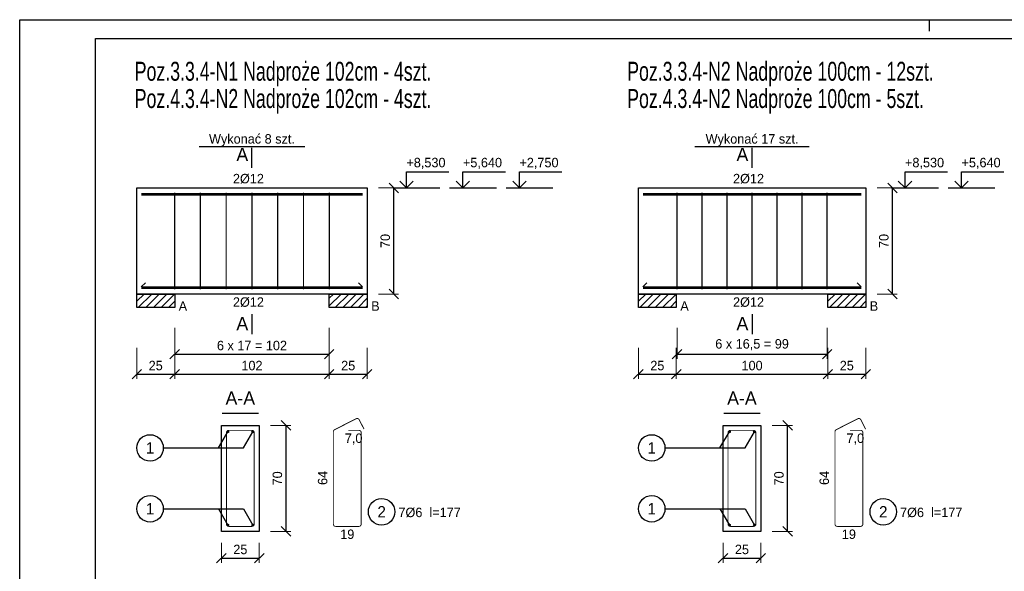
# Model space of a CAD drawing. Header units: millimetres. Extents: x -5773 to -2898, y -9833 to -1081.
# Tile 7 of 53: x -3948 to -3299, y -8462 to -8098. Entities that reach past the tile are written whole.
import ezdxf
from ezdxf.enums import TextEntityAlignment as Align

# ---------------------------------------------------------------- set-up
doc = ezdxf.new("R2010")
doc.units = ezdxf.units.MM
doc.header["$LTSCALE"] = 25
for name, color, linetype in [('BA_pdz', 2, 'Continuous'), ('BA_ram', 2, 'Continuous'), ('BA_txg', 3, 'Continuous')]:
    doc.layers.add(name, color=color, linetype=linetype)
doc.styles.add('BIKTG', font='bikromsw.shx', dxfattribs={"width": 0.85})
doc.styles.add('SPECBUD_TXT', font='txt')
doc.dimstyles.new('SPECBUD', dxfattribs={"dimscale": 25, "dimtxt": 0.25, "dimasz": 0.25, "dimexe": 0.125, "dimexo": 0.3, "dimgap": 0.1, "dimtad": 1, "dimdec": 0, "dimzin": 0, "dimtxsty": 'SPECBUD_TXT', "dimblk": 'OBLIQUE', "dimblk1": 'OBLIQUE', "dimblk2": 'OBLIQUE', "dimcen": 0.1, "dimclrt": 2, "dimadec": 0, "dimazin": 0, "dimtfac": 1, "dimtdec": 4, "dimtofl": 0, "dimtmove": 0, "dimatfit": 3, "dimfxl": 0.7, "dimfxlon": 1, "dimtolj": 1, "dimtzin": 0, "dimlwe": 0, "dimarcsym": 0})
pattern_1 = [(45, (-3548.884, -8157.566), (2.5, -2.5), [])]
pattern_2 = [(45, (-3879.8477, -8157.566), (2.5, -2.5), [])]

# ---------------------------------------------------------------- blocks, each defined once
blk = doc.blocks.new('_OBLIQUE')
at = {"color": 0, "lineweight": -2}
blk.add_line((-0.5, -0.5), (0.5, 0.5), dxfattribs=at)
blk = doc.blocks.new('*D498')
at = {"color": 0, "lineweight": 0, "ltscale": 125}
for p, q in [((-3382.54, -8208.9), (-3369.26, -8208.9)), ((-3382.54, -8278.9), (-3369.26, -8278.9))]:
    blk.add_line(p, q, dxfattribs=at)
at = {"color": 0, "lineweight": -2, "ltscale": 125}
blk.add_line((-3372.38, -8278.9), (-3372.38, -8208.9), dxfattribs=at)
at = {"layer": 'Defpoints', "color": 0}
for p in [(-3390.04, -8208.9), (-3372.38, -8208.9), (-3390.04, -8278.9)]:
    blk.add_point(p, dxfattribs=at)
at = {"color": 0, "lineweight": -2, "xscale": 6.25, "yscale": 6.25, "zscale": 6.25}
for p, rotation in [((-3372.38, -8208.9), 90), ((-3372.38, -8278.9), 270)]:
    blk.add_blockref('_OBLIQUE', p, dxfattribs=dict(at, rotation=rotation))
at = {"color": 2, "insert": (-3378.08, -8243.9), "char_height": 6.25, "attachment_point": 5, "rotation": 90, "style": 'SPECBUD_TXT'}
blk.add_mtext('\\A1;70', dxfattribs=at)
blk = doc.blocks.new('*D499')
at = {"color": 0, "lineweight": 0, "ltscale": 125}
for p, q in [((-3540.04, -8314.38), (-3540.04, -8335)), ((-3515.04, -8314.38), (-3515.04, -8335))]:
    blk.add_line(p, q, dxfattribs=at)
at = {"color": 0, "lineweight": -2, "ltscale": 125}
blk.add_line((-3540.04, -8331.88), (-3515.04, -8331.88), dxfattribs=at)
at = {"layer": 'Defpoints', "color": 0}
for p in [(-3540.04, -8278.9), (-3515.04, -8278.9), (-3515.04, -8331.88)]:
    blk.add_point(p, dxfattribs=at)
at = {"color": 0, "lineweight": -2, "xscale": 6.25, "yscale": 6.25, "zscale": 6.25, "rotation": 180}
blk.add_blockref('_OBLIQUE', (-3540.04, -8331.88), dxfattribs=at)
at = {"color": 0, "lineweight": -2, "xscale": 6.25, "yscale": 6.25, "zscale": 6.25}
blk.add_blockref('_OBLIQUE', (-3515.04, -8331.88), dxfattribs=at)
at = {"color": 2, "insert": (-3527.54, -8326.18), "char_height": 6.25, "attachment_point": 5, "style": 'SPECBUD_TXT'}
blk.add_mtext('\\A1;25', dxfattribs=at)
blk = doc.blocks.new('*D500')
at = {"color": 0, "lineweight": 0, "ltscale": 125}
for p, q in [((-3515.04, -8314.38), (-3515.04, -8335)), ((-3415.04, -8314.38), (-3415.04, -8335))]:
    blk.add_line(p, q, dxfattribs=at)
at = {"color": 0, "lineweight": -2, "ltscale": 125}
blk.add_line((-3515.04, -8331.88), (-3415.04, -8331.88), dxfattribs=at)
at = {"layer": 'Defpoints', "color": 0}
for p in [(-3515.04, -8278.9), (-3415.04, -8278.9), (-3415.04, -8331.88)]:
    blk.add_point(p, dxfattribs=at)
at = {"color": 0, "lineweight": -2, "xscale": 6.25, "yscale": 6.25, "zscale": 6.25, "rotation": 180}
blk.add_blockref('_OBLIQUE', (-3515.04, -8331.88), dxfattribs=at)
at = {"color": 0, "lineweight": -2, "xscale": 6.25, "yscale": 6.25, "zscale": 6.25}
blk.add_blockref('_OBLIQUE', (-3415.04, -8331.88), dxfattribs=at)
at = {"color": 2, "insert": (-3465.04, -8326.18), "char_height": 6.25, "attachment_point": 5, "style": 'SPECBUD_TXT'}
blk.add_mtext('\\A1;100', dxfattribs=at)
blk = doc.blocks.new('*D501')
at = {"color": 0, "lineweight": 0, "ltscale": 125}
for p, q in [((-3415.04, -8314.38), (-3415.04, -8335)), ((-3390.04, -8314.38), (-3390.04, -8335))]:
    blk.add_line(p, q, dxfattribs=at)
at = {"color": 0, "lineweight": -2, "ltscale": 125}
blk.add_line((-3415.04, -8331.88), (-3390.04, -8331.88), dxfattribs=at)
at = {"layer": 'Defpoints', "color": 0}
for p in [(-3415.04, -8278.9), (-3390.04, -8278.9), (-3390.04, -8331.88)]:
    blk.add_point(p, dxfattribs=at)
at = {"color": 0, "lineweight": -2, "xscale": 6.25, "yscale": 6.25, "zscale": 6.25, "rotation": 180}
blk.add_blockref('_OBLIQUE', (-3415.04, -8331.88), dxfattribs=at)
at = {"color": 0, "lineweight": -2, "xscale": 6.25, "yscale": 6.25, "zscale": 6.25}
blk.add_blockref('_OBLIQUE', (-3390.04, -8331.88), dxfattribs=at)
at = {"color": 2, "insert": (-3402.54, -8326.18), "char_height": 6.25, "attachment_point": 5, "style": 'SPECBUD_TXT'}
blk.add_mtext('\\A1;25', dxfattribs=at)
blk = doc.blocks.new('*D502')
at = {"color": 0, "lineweight": 0, "ltscale": 125}
for p, q in [((-3514.54, -8301.14), (-3514.54, -8321.76)), ((-3415.54, -8301.14), (-3415.54, -8321.76))]:
    blk.add_line(p, q, dxfattribs=at)
at = {"color": 0, "lineweight": -2, "ltscale": 125}
blk.add_line((-3514.54, -8318.64), (-3415.54, -8318.64), dxfattribs=at)
at = {"layer": 'Defpoints', "color": 0}
for p in [(-3514.54, -8278.9), (-3415.54, -8278.9), (-3415.54, -8318.64)]:
    blk.add_point(p, dxfattribs=at)
at = {"color": 0, "lineweight": -2, "xscale": 6.25, "yscale": 6.25, "zscale": 6.25, "rotation": 180}
blk.add_blockref('_OBLIQUE', (-3514.54, -8318.64), dxfattribs=at)
at = {"color": 0, "lineweight": -2, "xscale": 6.25, "yscale": 6.25, "zscale": 6.25}
blk.add_blockref('_OBLIQUE', (-3415.54, -8318.64), dxfattribs=at)
at = {"color": 2, "insert": (-3465.04, -8312.38), "char_height": 6.25, "attachment_point": 5, "style": 'SPECBUD_TXT'}
blk.add_mtext('\\A1;6 x 16,5 = 99', dxfattribs=at)
blk = doc.blocks.new('*D503')
at = {"color": 0, "lineweight": 0, "ltscale": 125}
for p, q in [((-3451.72, -8365.61), (-3438.44, -8365.61)), ((-3451.72, -8435.61), (-3438.44, -8435.61))]:
    blk.add_line(p, q, dxfattribs=at)
at = {"color": 0, "lineweight": -2, "ltscale": 125}
blk.add_line((-3441.56, -8435.61), (-3441.56, -8365.61), dxfattribs=at)
at = {"layer": 'Defpoints', "color": 0}
for p in [(-3459.22, -8365.61), (-3441.56, -8365.61), (-3459.22, -8435.61)]:
    blk.add_point(p, dxfattribs=at)
at = {"color": 0, "lineweight": -2, "xscale": 6.25, "yscale": 6.25, "zscale": 6.25}
for p, rotation in [((-3441.56, -8365.61), 90), ((-3441.56, -8435.61), 270)]:
    blk.add_blockref('_OBLIQUE', p, dxfattribs=dict(at, rotation=rotation))
at = {"color": 2, "insert": (-3447.26, -8400.61), "char_height": 6.25, "attachment_point": 5, "rotation": 90, "style": 'SPECBUD_TXT'}
blk.add_mtext('\\A1;70', dxfattribs=at)
blk = doc.blocks.new('*D504')
at = {"color": 0, "lineweight": 0, "ltscale": 125}
for p, q in [((-3484.22, -8443.11), (-3484.22, -8456.39)), ((-3459.22, -8443.11), (-3459.22, -8456.39))]:
    blk.add_line(p, q, dxfattribs=at)
at = {"color": 0, "lineweight": -2, "ltscale": 125}
blk.add_line((-3484.22, -8453.27), (-3459.22, -8453.27), dxfattribs=at)
at = {"layer": 'Defpoints', "color": 0}
for p in [(-3484.22, -8435.61), (-3459.22, -8435.61), (-3459.22, -8453.27)]:
    blk.add_point(p, dxfattribs=at)
at = {"color": 0, "lineweight": -2, "xscale": 6.25, "yscale": 6.25, "zscale": 6.25, "rotation": 180}
blk.add_blockref('_OBLIQUE', (-3484.22, -8453.27), dxfattribs=at)
at = {"color": 0, "lineweight": -2, "xscale": 6.25, "yscale": 6.25, "zscale": 6.25}
blk.add_blockref('_OBLIQUE', (-3459.22, -8453.27), dxfattribs=at)
at = {"color": 2, "insert": (-3471.72, -8447.57), "char_height": 6.25, "attachment_point": 5, "style": 'SPECBUD_TXT'}
blk.add_mtext('\\A1;25', dxfattribs=at)
blk = doc.blocks.new('*D512')
at = {"color": 0, "lineweight": 0, "ltscale": 125}
for p, q in [((-3711.51, -8208.9), (-3698.22, -8208.9)), ((-3711.51, -8278.9), (-3698.22, -8278.9))]:
    blk.add_line(p, q, dxfattribs=at)
at = {"color": 0, "lineweight": -2, "ltscale": 125}
blk.add_line((-3701.35, -8278.9), (-3701.35, -8208.9), dxfattribs=at)
at = {"layer": 'Defpoints', "color": 0}
for p in [(-3719.01, -8208.9), (-3701.35, -8208.9), (-3719.01, -8278.9)]:
    blk.add_point(p, dxfattribs=at)
at = {"color": 0, "lineweight": -2, "xscale": 6.25, "yscale": 6.25, "zscale": 6.25}
for p, rotation in [((-3701.35, -8208.9), 90), ((-3701.35, -8278.9), 270)]:
    blk.add_blockref('_OBLIQUE', p, dxfattribs=dict(at, rotation=rotation))
at = {"color": 2, "insert": (-3707.04, -8243.9), "char_height": 6.25, "attachment_point": 5, "rotation": 90, "style": 'SPECBUD_TXT'}
blk.add_mtext('\\A1;70', dxfattribs=at)
blk = doc.blocks.new('*D513')
at = {"color": 0, "lineweight": 0, "ltscale": 125}
for p, q in [((-3871.01, -8314.38), (-3871.01, -8335)), ((-3846.01, -8314.38), (-3846.01, -8335))]:
    blk.add_line(p, q, dxfattribs=at)
at = {"color": 0, "lineweight": -2, "ltscale": 125}
blk.add_line((-3871.01, -8331.88), (-3846.01, -8331.88), dxfattribs=at)
at = {"layer": 'Defpoints', "color": 0}
for p in [(-3871.01, -8278.9), (-3846.01, -8278.9), (-3846.01, -8331.88)]:
    blk.add_point(p, dxfattribs=at)
at = {"color": 0, "lineweight": -2, "xscale": 6.25, "yscale": 6.25, "zscale": 6.25, "rotation": 180}
blk.add_blockref('_OBLIQUE', (-3871.01, -8331.88), dxfattribs=at)
at = {"color": 0, "lineweight": -2, "xscale": 6.25, "yscale": 6.25, "zscale": 6.25}
blk.add_blockref('_OBLIQUE', (-3846.01, -8331.88), dxfattribs=at)
at = {"color": 2, "insert": (-3858.51, -8326.18), "char_height": 6.25, "attachment_point": 5, "style": 'SPECBUD_TXT'}
blk.add_mtext('\\A1;25', dxfattribs=at)
blk = doc.blocks.new('*D514')
at = {"color": 0, "lineweight": 0, "ltscale": 125}
for p, q in [((-3846.01, -8314.38), (-3846.01, -8335)), ((-3744.01, -8314.38), (-3744.01, -8335))]:
    blk.add_line(p, q, dxfattribs=at)
at = {"color": 0, "lineweight": -2, "ltscale": 125}
blk.add_line((-3846.01, -8331.88), (-3744.01, -8331.88), dxfattribs=at)
at = {"layer": 'Defpoints', "color": 0}
for p in [(-3846.01, -8278.9), (-3744.01, -8278.9), (-3744.01, -8331.88)]:
    blk.add_point(p, dxfattribs=at)
at = {"color": 0, "lineweight": -2, "xscale": 6.25, "yscale": 6.25, "zscale": 6.25, "rotation": 180}
blk.add_blockref('_OBLIQUE', (-3846.01, -8331.88), dxfattribs=at)
at = {"color": 0, "lineweight": -2, "xscale": 6.25, "yscale": 6.25, "zscale": 6.25}
blk.add_blockref('_OBLIQUE', (-3744.01, -8331.88), dxfattribs=at)
at = {"color": 2, "insert": (-3795.01, -8326.18), "char_height": 6.25, "attachment_point": 5, "style": 'SPECBUD_TXT'}
blk.add_mtext('\\A1;102', dxfattribs=at)
blk = doc.blocks.new('*D515')
at = {"color": 0, "lineweight": 0, "ltscale": 125}
for p, q in [((-3744.01, -8314.38), (-3744.01, -8335)), ((-3719.01, -8314.38), (-3719.01, -8335))]:
    blk.add_line(p, q, dxfattribs=at)
at = {"color": 0, "lineweight": -2, "ltscale": 125}
blk.add_line((-3744.01, -8331.88), (-3719.01, -8331.88), dxfattribs=at)
at = {"layer": 'Defpoints', "color": 0}
for p in [(-3744.01, -8278.9), (-3719.01, -8278.9), (-3719.01, -8331.88)]:
    blk.add_point(p, dxfattribs=at)
at = {"color": 0, "lineweight": -2, "xscale": 6.25, "yscale": 6.25, "zscale": 6.25, "rotation": 180}
blk.add_blockref('_OBLIQUE', (-3744.01, -8331.88), dxfattribs=at)
at = {"color": 0, "lineweight": -2, "xscale": 6.25, "yscale": 6.25, "zscale": 6.25}
blk.add_blockref('_OBLIQUE', (-3719.01, -8331.88), dxfattribs=at)
at = {"color": 2, "insert": (-3731.51, -8326.18), "char_height": 6.25, "attachment_point": 5, "style": 'SPECBUD_TXT'}
blk.add_mtext('\\A1;25', dxfattribs=at)
blk = doc.blocks.new('*D516')
at = {"color": 0, "lineweight": 0, "ltscale": 125}
for p, q in [((-3846.01, -8301.14), (-3846.01, -8321.76)), ((-3744.01, -8301.14), (-3744.01, -8321.76))]:
    blk.add_line(p, q, dxfattribs=at)
at = {"color": 0, "lineweight": -2, "ltscale": 125}
blk.add_line((-3846.01, -8318.64), (-3744.01, -8318.64), dxfattribs=at)
at = {"layer": 'Defpoints', "color": 0}
for p in [(-3846.01, -8278.9), (-3744.01, -8278.9), (-3744.01, -8318.64)]:
    blk.add_point(p, dxfattribs=at)
at = {"color": 0, "lineweight": -2, "xscale": 6.25, "yscale": 6.25, "zscale": 6.25, "rotation": 180}
blk.add_blockref('_OBLIQUE', (-3846.01, -8318.64), dxfattribs=at)
at = {"color": 0, "lineweight": -2, "xscale": 6.25, "yscale": 6.25, "zscale": 6.25}
blk.add_blockref('_OBLIQUE', (-3744.01, -8318.64), dxfattribs=at)
at = {"color": 2, "insert": (-3795.01, -8312.94), "char_height": 6.25, "attachment_point": 5, "style": 'SPECBUD_TXT'}
blk.add_mtext('\\A1;6 x 17 = 102', dxfattribs=at)
blk = doc.blocks.new('*D517')
at = {"color": 0, "lineweight": 0, "ltscale": 125}
for p, q in [((-3782.69, -8365.61), (-3769.4, -8365.61)), ((-3782.69, -8435.61), (-3769.4, -8435.61))]:
    blk.add_line(p, q, dxfattribs=at)
at = {"color": 0, "lineweight": -2, "ltscale": 125}
blk.add_line((-3772.53, -8435.61), (-3772.53, -8365.61), dxfattribs=at)
at = {"layer": 'Defpoints', "color": 0}
for p in [(-3790.19, -8365.61), (-3772.53, -8365.61), (-3790.19, -8435.61)]:
    blk.add_point(p, dxfattribs=at)
at = {"color": 0, "lineweight": -2, "xscale": 6.25, "yscale": 6.25, "zscale": 6.25}
for p, rotation in [((-3772.53, -8365.61), 90), ((-3772.53, -8435.61), 270)]:
    blk.add_blockref('_OBLIQUE', p, dxfattribs=dict(at, rotation=rotation))
at = {"color": 2, "insert": (-3778.22, -8400.61), "char_height": 6.25, "attachment_point": 5, "rotation": 90, "style": 'SPECBUD_TXT'}
blk.add_mtext('\\A1;70', dxfattribs=at)
blk = doc.blocks.new('*D518')
at = {"color": 0, "lineweight": 0, "ltscale": 125}
for p, q in [((-3815.19, -8443.11), (-3815.19, -8456.39)), ((-3790.19, -8443.11), (-3790.19, -8456.39))]:
    blk.add_line(p, q, dxfattribs=at)
at = {"color": 0, "lineweight": -2, "ltscale": 125}
blk.add_line((-3815.19, -8453.27), (-3790.19, -8453.27), dxfattribs=at)
at = {"layer": 'Defpoints', "color": 0}
for p in [(-3815.19, -8435.61), (-3790.19, -8435.61), (-3790.19, -8453.27)]:
    blk.add_point(p, dxfattribs=at)
at = {"color": 0, "lineweight": -2, "xscale": 6.25, "yscale": 6.25, "zscale": 6.25, "rotation": 180}
blk.add_blockref('_OBLIQUE', (-3815.19, -8453.27), dxfattribs=at)
at = {"color": 0, "lineweight": -2, "xscale": 6.25, "yscale": 6.25, "zscale": 6.25}
blk.add_blockref('_OBLIQUE', (-3790.19, -8453.27), dxfattribs=at)
at = {"color": 2, "insert": (-3802.69, -8447.57), "char_height": 6.25, "attachment_point": 5, "style": 'SPECBUD_TXT'}
blk.add_mtext('\\A1;25', dxfattribs=at)

msp = doc.modelspace()

# ---------------------------------------------------------------- hatches: boundary and pattern name
at = {"ltscale": 125}
h = msp.add_hatch(dxfattribs=at)
h.set_pattern_fill('ANSI31', color=256, scale=2.5, style=0)
h.set_pattern_definition(pattern_2)
h.paths.add_polyline_path([(-3871.01, -8287.73), (-3871.01, -8278.9), (-3846.01, -8278.9), (-3846.01, -8287.73), (-3871.01, -8287.73)], is_closed=False)
h = msp.add_hatch(dxfattribs=at)
h.set_pattern_fill('ANSI31', color=256, scale=2.5, style=0)
h.set_pattern_definition(pattern_2)
h.paths.add_polyline_path([(-3744.01, -8287.73), (-3744.01, -8278.9), (-3719.01, -8278.9), (-3719.01, -8287.73), (-3744.01, -8287.73)], is_closed=False)
h = msp.add_hatch(dxfattribs=at)
h.set_pattern_fill('ANSI31', color=256, scale=2.5, style=0)
h.set_pattern_definition(pattern_1)
h.paths.add_polyline_path([(-3540.04, -8287.73), (-3540.04, -8278.9), (-3515.04, -8278.9), (-3515.04, -8287.73), (-3540.04, -8287.73)], is_closed=False)
h = msp.add_hatch(dxfattribs=at)
h.set_pattern_fill('ANSI31', color=256, scale=2.5, style=0)
h.set_pattern_definition(pattern_1)
h.paths.add_polyline_path([(-3415.04, -8287.73), (-3415.04, -8278.9), (-3390.04, -8278.9), (-3390.04, -8287.73), (-3415.04, -8287.73)], is_closed=False)

# ---------------------------------------------------------------- linework, layer by layer
at = {"color": 1, "linetype": 'Continuous', "ltscale": 125}
for p, q in [((-3829.82, -8181.5), (-3760.19, -8181.5)), ((-3795.01, -8195.65), (-3795.01, -8182.4)), ((-3502.71, -8181.5), (-3427.37, -8181.5)), ((-3465.04, -8195.65), (-3465.04, -8182.4)), ((-3701.93, -8208.9), (-3671.02, -8208.9)), ((-3664.64, -8208.9), (-3633.73, -8208.9)), ((-3627.35, -8208.9), (-3596.44, -8208.9)), ((-3372.96, -8208.9), (-3342.05, -8208.9)), ((-3335.67, -8208.9), (-3304.76, -8208.9)), ((-3868.01, -8274.1), (-3865.36, -8271.45)), ((-3868.01, -8274.1), (-3865.36, -8271.45)), ((-3722.01, -8274.1), (-3724.66, -8271.45)), ((-3722.01, -8274.1), (-3724.66, -8271.45)), ((-3537.04, -8274.1), (-3534.39, -8271.45)), ((-3537.04, -8274.1), (-3534.39, -8271.45)), ((-3393.04, -8274.1), (-3395.69, -8271.45)), ((-3393.04, -8274.1), (-3395.69, -8271.45)), ((-3795.01, -8292.15), (-3795.01, -8305.4)), ((-3465.04, -8292.15), (-3465.04, -8305.4)), ((-3814.66, -8357.66), (-3790.71, -8357.66)), ((-3483.69, -8357.66), (-3459.74, -8357.66))]:
    msp.add_line(p, q, dxfattribs=at)
for points in [[(-3697.52, -8204.48), (-3693.1, -8208.9), (-3688.68, -8204.48), (-3693.1, -8208.9), (-3693.1, -8198.3), (-3665.1, -8198.3)], [(-3660.23, -8204.48), (-3655.81, -8208.9), (-3651.39, -8204.48), (-3655.81, -8208.9), (-3655.81, -8198.3), (-3627.81, -8198.3)], [(-3622.94, -8204.48), (-3618.52, -8208.9), (-3614.1, -8204.48), (-3618.52, -8208.9), (-3618.52, -8198.3), (-3590.52, -8198.3)], [(-3368.55, -8204.48), (-3364.13, -8208.9), (-3359.71, -8204.48), (-3364.13, -8208.9), (-3364.13, -8198.3), (-3336.13, -8198.3)], [(-3331.26, -8204.48), (-3326.84, -8208.9), (-3322.42, -8204.48), (-3326.84, -8208.9), (-3326.84, -8198.3), (-3298.84, -8198.3)], [(-3871.01, -8287.73), (-3871.01, -8278.9), (-3846.01, -8278.9), (-3846.01, -8287.73)], [(-3744.01, -8287.73), (-3744.01, -8278.9), (-3719.01, -8278.9), (-3719.01, -8287.73)], [(-3540.04, -8287.73), (-3540.04, -8278.9), (-3515.04, -8278.9), (-3515.04, -8287.73)], [(-3415.04, -8287.73), (-3415.04, -8278.9), (-3390.04, -8278.9), (-3390.04, -8287.73)], [(-3853.49, -8380.54), (-3800.58, -8380.54), (-3794.39, -8369.81)], [(-3853.49, -8380.54), (-3817.18, -8380.54), (-3810.99, -8369.81)], [(-3522.52, -8380.54), (-3469.61, -8380.54), (-3463.42, -8369.81)], [(-3522.52, -8380.54), (-3486.21, -8380.54), (-3480.02, -8369.81)], [(-3853.49, -8420.68), (-3817.18, -8420.68), (-3810.99, -8431.41)], [(-3853.49, -8420.68), (-3800.58, -8420.68), (-3794.39, -8431.41)], [(-3522.52, -8420.68), (-3486.21, -8420.68), (-3480.02, -8431.41)], [(-3522.52, -8420.68), (-3469.61, -8420.68), (-3463.42, -8431.41)]]:
    msp.add_lwpolyline(points, dxfattribs=at)
at = {"color": 2, "linetype": 'Continuous', "ltscale": 125}
for points in [[(-3871.01, -8208.9), (-3719.01, -8208.9), (-3719.01, -8278.9), (-3871.01, -8278.9), (-3871.01, -8208.9)], [(-3540.04, -8208.9), (-3390.04, -8208.9), (-3390.04, -8278.9), (-3540.04, -8278.9), (-3540.04, -8208.9)], [(-3815.19, -8365.61), (-3815.19, -8365.61), (-3815.19, -8365.61), (-3790.19, -8365.61), (-3790.19, -8365.61), (-3790.19, -8365.61), (-3790.19, -8365.61), (-3790.19, -8365.61), (-3790.19, -8435.61), (-3790.19, -8435.61), (-3815.19, -8435.61), (-3815.19, -8435.61), (-3815.19, -8365.61), (-3815.19, -8365.61), (-3815.19, -8365.61)], [(-3484.22, -8365.61), (-3484.22, -8365.61), (-3484.22, -8365.61), (-3459.22, -8365.61), (-3459.22, -8365.61), (-3459.22, -8365.61), (-3459.22, -8365.61), (-3459.22, -8365.61), (-3459.22, -8435.61), (-3459.22, -8435.61), (-3484.22, -8435.61), (-3484.22, -8435.61), (-3484.22, -8365.61), (-3484.22, -8365.61), (-3484.22, -8365.61)]]:
    msp.add_lwpolyline(points, dxfattribs=at)
at = {"color": 3, "linetype": 'Continuous', "ltscale": 125}
for points, const_width in [([(-3846.01, -8275.9), (-3846.01, -8211.9)], 0.83), ([(-3829.01, -8275.9), (-3829.01, -8211.9)], 0.83), ([(-3812.01, -8275.9), (-3812.01, -8211.9)], 0.83), ([(-3795.01, -8275.9), (-3795.01, -8211.9)], 0.83), ([(-3778.01, -8275.9), (-3778.01, -8211.9)], 0.83), ([(-3761.01, -8275.9), (-3761.01, -8211.9)], 0.83), ([(-3744.01, -8275.9), (-3744.01, -8211.9)], 0.83), ([(-3514.54, -8275.9), (-3514.54, -8211.9)], 0.83), ([(-3498.04, -8275.9), (-3498.04, -8211.9)], 0.83), ([(-3481.54, -8275.9), (-3481.54, -8211.9)], 0.83), ([(-3465.04, -8275.9), (-3465.04, -8211.9)], 0.83), ([(-3448.54, -8275.9), (-3448.54, -8211.9)], 0.83), ([(-3432.04, -8275.9), (-3432.04, -8211.9)], 0.83), ([(-3415.54, -8275.9), (-3415.54, -8211.9)], 0.83), ([(-3722.01, -8213.1), (-3722.01, -8213.1), (-3722.01, -8213.1), (-3722.01, -8213.1), (-3722.01, -8213.1), (-3722.01, -8213.1), (-3868.01, -8213.1), (-3868.01, -8213.1), (-3868.01, -8213.1), (-3868.01, -8213.1), (-3868.01, -8213.1), (-3868.01, -8213.1)], 1.77), ([(-3722.01, -8213.1), (-3722.01, -8213.1), (-3722.01, -8213.1), (-3722.01, -8213.1), (-3722.01, -8213.1), (-3722.01, -8213.1), (-3868.01, -8213.1), (-3868.01, -8213.1), (-3868.01, -8213.1), (-3868.01, -8213.1), (-3868.01, -8213.1), (-3868.01, -8213.1)], 1.77), ([(-3393.04, -8213.1), (-3393.04, -8213.1), (-3393.04, -8213.1), (-3393.04, -8213.1), (-3393.04, -8213.1), (-3393.04, -8213.1), (-3537.04, -8213.1), (-3537.04, -8213.1), (-3537.04, -8213.1), (-3537.04, -8213.1), (-3537.04, -8213.1), (-3537.04, -8213.1)], 1.77), ([(-3393.04, -8213.1), (-3393.04, -8213.1), (-3393.04, -8213.1), (-3393.04, -8213.1), (-3393.04, -8213.1), (-3393.04, -8213.1), (-3537.04, -8213.1), (-3537.04, -8213.1), (-3537.04, -8213.1), (-3537.04, -8213.1), (-3537.04, -8213.1), (-3537.04, -8213.1)], 1.77), ([(-3722.01, -8274.7), (-3722.01, -8274.7), (-3722.01, -8274.7), (-3722.01, -8274.7), (-3722.01, -8274.7), (-3722.01, -8274.7), (-3868.01, -8274.7), (-3868.01, -8274.7), (-3868.01, -8274.7), (-3868.01, -8274.7), (-3868.01, -8274.7), (-3868.01, -8274.7)], 1.77), ([(-3722.01, -8274.7), (-3722.01, -8274.7), (-3722.01, -8274.7), (-3722.01, -8274.7), (-3722.01, -8274.7), (-3722.01, -8274.7), (-3868.01, -8274.7), (-3868.01, -8274.7), (-3868.01, -8274.7), (-3868.01, -8274.7), (-3868.01, -8274.7), (-3868.01, -8274.7)], 1.77), ([(-3393.04, -8274.7), (-3393.04, -8274.7), (-3393.04, -8274.7), (-3393.04, -8274.7), (-3393.04, -8274.7), (-3393.04, -8274.7), (-3537.04, -8274.7), (-3537.04, -8274.7), (-3537.04, -8274.7), (-3537.04, -8274.7), (-3537.04, -8274.7), (-3537.04, -8274.7)], 1.77), ([(-3393.04, -8274.7), (-3393.04, -8274.7), (-3393.04, -8274.7), (-3393.04, -8274.7), (-3393.04, -8274.7), (-3393.04, -8274.7), (-3537.04, -8274.7), (-3537.04, -8274.7), (-3537.04, -8274.7), (-3537.04, -8274.7), (-3537.04, -8274.7), (-3537.04, -8274.7)], 1.77)]:
    msp.add_lwpolyline(points, dxfattribs=dict(at, const_width=const_width))
at = {"color": 7, "linetype": 'Continuous', "ltscale": 125}
for points in [[(-3871.01, -8287.73), (-3871.01, -8278.9), (-3846.01, -8278.9), (-3846.01, -8287.73)], [(-3744.01, -8287.73), (-3744.01, -8278.9), (-3719.01, -8278.9), (-3719.01, -8287.73)], [(-3540.04, -8287.73), (-3540.04, -8278.9), (-3515.04, -8278.9), (-3515.04, -8287.73)], [(-3415.04, -8287.73), (-3415.04, -8278.9), (-3390.04, -8278.9), (-3390.04, -8287.73)]]:
    msp.add_lwpolyline(points, close=True, dxfattribs=at)
at = {"color": 3, "linetype": 'Continuous', "ltscale": 125, "const_width": 0.6}
for points in [[(-3731.42, -8368.91), (-3724.42, -8368.91, -0.414214), (-3722.92, -8370.41), (-3722.92, -8430.81, -0.414214), (-3724.42, -8432.31), (-3739.82, -8432.31, -0.414214), (-3741.32, -8430.81), (-3741.32, -8369.83, -0.282114), (-3740.49, -8368.48), (-3726.26, -8361.24, -0.409881), (-3724.24, -8361.89), (-3721.07, -8368.13)], [(-3400.45, -8368.91), (-3393.45, -8368.91, -0.414214), (-3391.95, -8370.41), (-3391.95, -8430.81, -0.414214), (-3393.45, -8432.31), (-3408.85, -8432.31, -0.414214), (-3410.35, -8430.81), (-3410.35, -8369.83, -0.282114), (-3409.53, -8368.48), (-3395.29, -8361.24, -0.409881), (-3393.27, -8361.89), (-3390.1, -8368.13)], [(-3801.99, -8368.91), (-3794.99, -8368.91, -0.414214), (-3793.49, -8370.41), (-3793.49, -8430.81, -0.414214), (-3794.99, -8432.31), (-3810.39, -8432.31, -0.414214), (-3811.89, -8430.81), (-3811.89, -8370.41, -0.414214), (-3810.39, -8368.91), (-3794.99, -8368.91, -0.414214), (-3793.49, -8370.41), (-3793.49, -8377.41)], [(-3471.02, -8368.91), (-3464.02, -8368.91, -0.414214), (-3462.52, -8370.41), (-3462.52, -8430.81, -0.414214), (-3464.02, -8432.31), (-3479.42, -8432.31, -0.414214), (-3480.92, -8430.81), (-3480.92, -8370.41, -0.414214), (-3479.42, -8368.91), (-3464.02, -8368.91, -0.414214), (-3462.52, -8370.41), (-3462.52, -8377.41)]]:
    msp.add_lwpolyline(points, format="xyb", dxfattribs=at)
at = {"color": 1, "linetype": 'Continuous', "ltscale": 125}
for centre in [(-3862.25, -8380.54), (-3531.28, -8380.54), (-3862.25, -8420.68), (-3531.28, -8420.68), (-3709.44, -8422.67), (-3378.47, -8422.67)]:
    msp.add_circle(centre, 8.76, dxfattribs=at)
at = {"color": 3, "linetype": 'Continuous', "ltscale": 125}
for centre in [(-3810.99, -8369.81), (-3794.39, -8369.81), (-3480.02, -8369.81), (-3463.42, -8369.81), (-3810.99, -8431.41), (-3794.39, -8431.41), (-3480.02, -8431.41), (-3463.42, -8431.41)]:
    msp.add_circle(centre, 0.6, dxfattribs=at)
at = {"layer": 'BA_pdz', "color": 1}
for p, q in [((-3948.26, -8097.8), (-3898.26, -8097.8)), ((-3348.26, -8097.8), (-3348.26, -8105.3))]:
    msp.add_line(p, q, dxfattribs=at)
at = {"layer": 'BA_ram', "color": 1}
msp.add_lwpolyline([(-3948.26, -8840.3), (-3948.26, -8097.8), (-2898.26, -8097.8), (-2898.26, -8840.3)], close=True, dxfattribs=at)
at = {"layer": 'BA_ram'}
msp.add_lwpolyline([(-3898.26, -8827.8), (-3898.26, -8110.3), (-2910.76, -8110.3), (-2910.76, -8827.8)], close=True, dxfattribs=at)

# ---------------------------------------------------------------- texts
at = {"color": 2, "ltscale": 125, "style": 'SPECBUD_TXT'}
for s, height, p in [('Wykonać 8 szt.', 6.25, (-3795.01, -8181.5)), ('Wykonać 17 szt.', 6.25, (-3465.04, -8181.5)), ('A-A', 8.75, (-3802.69, -8354.61)), ('A-A', 8.75, (-3471.72, -8354.61))]:
    msp.add_text(s, height=height, dxfattribs=at).set_placement(p, align=Align.BOTTOM_CENTER)
for p in [(-3797.48, -8182.4), (-3467.51, -8182.4)]:
    msp.add_text('A', height=8.75, dxfattribs=at).set_placement(p, align=Align.TOP_RIGHT)
for s, p in [('+8,530', (-3693.1, -8189)), ('+5,640', (-3655.81, -8189)), ('+2,750', (-3618.52, -8189)), ('+8,530', (-3364.13, -8189)), ('+5,640', (-3326.84, -8189)), ('2Ø12', (-3807.57, -8199.6)), ('2Ø12', (-3477.6, -8199.6)), ('2Ø12', (-3807.57, -8281.08)), ('2Ø12', (-3477.6, -8281.08)), ('A', (-3843.36, -8283.73)), ('B', (-3716.36, -8283.73)), ('A', (-3512.39, -8283.73)), ('B', (-3387.39, -8283.73)), (' 7Ø6  l=177', (-3700.68, -8419.95)), (' 7Ø6  l=177', (-3369.71, -8419.95))]:
    msp.add_text(s, height=6.25, dxfattribs=at).set_placement(p, align=Align.TOP_LEFT)
for p in [(-3797.48, -8305.4), (-3467.51, -8305.4)]:
    msp.add_text('A', height=8.75, dxfattribs=at).set_placement(p, align=Align.BOTTOM_RIGHT)
for s, p in [('7,0', (-3727.92, -8370.98)), ('7,0', (-3396.95, -8370.98)), ('19', (-3732.12, -8434.38)), ('19', (-3401.15, -8434.38))]:
    msp.add_text(s, height=6.25, dxfattribs=at).set_placement(p, align=Align.TOP_CENTER)
for s, p in [('1', (-3862.25, -8380.54)), ('1', (-3531.28, -8380.54)), ('1', (-3862.25, -8420.68)), ('2', (-3709.44, -8422.67)), ('1', (-3531.28, -8420.68)), ('2', (-3378.47, -8422.67))]:
    msp.add_text(s, height=7.5, dxfattribs=at).set_placement(p, align=Align.MIDDLE_CENTER)
for p in [(-3743.39, -8400.32), (-3412.42, -8400.32)]:
    msp.add_text('64', height=6.25, rotation=90, dxfattribs=at).set_placement(p, align=Align.BOTTOM_CENTER)
at = {"layer": 'BA_txg', "style": 'BIKTG', "width": 0.7}
for s, p in [('Poz.3.3.4-N1 Nadproże 102cm - 4szt.', (-3872.38, -8138.1)), ('Poz.3.3.4-N2 Nadproże 100cm - 12szt.', (-3547.42, -8138.1)), ('Poz.4.3.4-N2 Nadproże 102cm - 4szt.', (-3872.38, -8156.1)), ('Poz.4.3.4-N2 Nadproże 100cm - 5szt.', (-3547.42, -8156.1))]:
    msp.add_text(s, height=12.5, dxfattribs=at).set_placement(p)

# ---------------------------------------------------------------- dimensions: what is measured, and where the dimension line sits
at = {"color": 1, "ltscale": 125}
for base, p1, p2, picture, middle in [((-3701.35, -8208.9), (-3719.01, -8278.9), (-3719.01, -8208.9), '*D512', (-3707.04, -8243.9)), ((-3372.38, -8208.9), (-3390.04, -8278.9), (-3390.04, -8208.9), '*D498', (-3378.08, -8243.9)), ((-3772.53, -8365.61), (-3790.19, -8435.61), (-3790.19, -8365.61), '*D517', (-3778.22, -8400.61)), ((-3441.56, -8365.61), (-3459.22, -8435.61), (-3459.22, -8365.61), '*D503', (-3447.26, -8400.61))]:
    dim = msp.add_linear_dim(base=base, p1=p1, p2=p2, angle=90, dimstyle='SPECBUD', override={"dimblk1": 'OBLIQUE', "dimblk2": 'OBLIQUE', "dimsah": 1}, dxfattribs=at)
    dim.commit()
    dim.dimension.update_dxf_attribs({"geometry": picture, "text_midpoint": middle})
for base, p1, p2, picture, middle in [((-3846.01, -8331.88), (-3871.01, -8278.9), (-3846.01, -8278.9), '*D513', (-3858.51, -8326.18)), ((-3744.01, -8331.88), (-3846.01, -8278.9), (-3744.01, -8278.9), '*D514', (-3795.01, -8326.18)), ((-3719.01, -8331.88), (-3744.01, -8278.9), (-3719.01, -8278.9), '*D515', (-3731.51, -8326.18)), ((-3515.04, -8331.88), (-3540.04, -8278.9), (-3515.04, -8278.9), '*D499', (-3527.54, -8326.18)), ((-3415.04, -8331.88), (-3515.04, -8278.9), (-3415.04, -8278.9), '*D500', (-3465.04, -8326.18)), ((-3390.04, -8331.88), (-3415.04, -8278.9), (-3390.04, -8278.9), '*D501', (-3402.54, -8326.18)), ((-3790.19, -8453.27), (-3815.19, -8435.61), (-3790.19, -8435.61), '*D518', (-3802.69, -8447.57)), ((-3459.22, -8453.27), (-3484.22, -8435.61), (-3459.22, -8435.61), '*D504', (-3471.72, -8447.57))]:
    dim = msp.add_linear_dim(base=base, p1=p1, p2=p2, dimstyle='SPECBUD', override={"dimblk1": 'OBLIQUE', "dimblk2": 'OBLIQUE', "dimsah": 1}, dxfattribs=at)
    dim.commit()
    dim.dimension.update_dxf_attribs({"geometry": picture, "text_midpoint": middle})
for base, p1, p2, text, picture, middle in [((-3744.01, -8318.64), (-3846.01, -8278.9), (-3744.01, -8278.9), '6 x 17 = 102', '*D516', (-3795.01, -8312.94)), ((-3415.54, -8318.64), (-3514.54, -8278.9), (-3415.54, -8278.9), '6 x 16,5 = 99', '*D502', (-3465.04, -8312.38))]:
    dim = msp.add_linear_dim(base=base, p1=p1, p2=p2, text=text, dimstyle='SPECBUD', override={"dimblk1": 'OBLIQUE', "dimblk2": 'OBLIQUE', "dimsah": 1}, dxfattribs=at)
    dim.commit()
    dim.dimension.update_dxf_attribs({"geometry": picture, "text_midpoint": middle})

doc.saveas('drawing.dxf')
